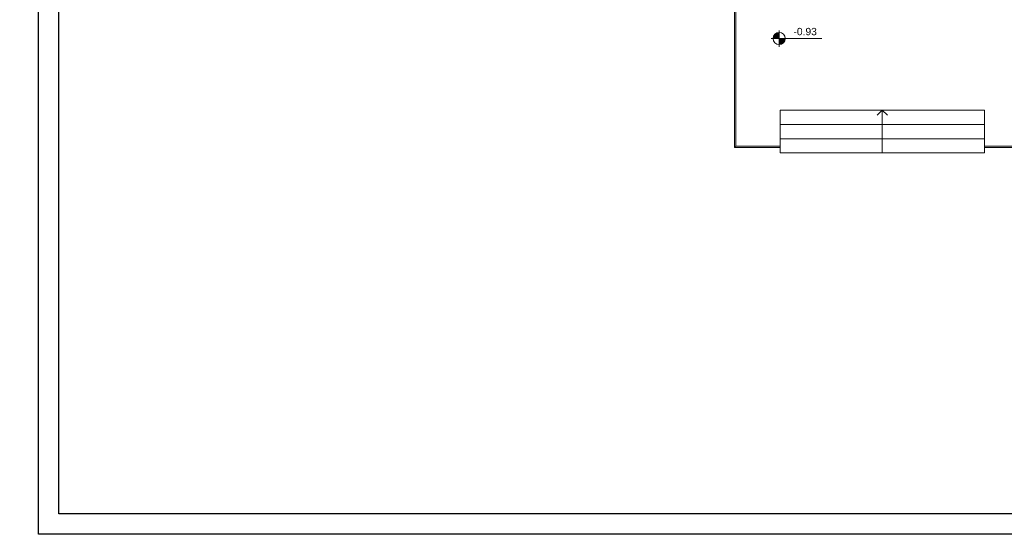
# Model space of a CAD drawing. Header units: inches. Extents: x -112469 to 885939, y -131046 to 286269.
# Tile 37 of 138: x -22730 to 1361, y -131046 to -118445. Entities that reach past the tile are written whole.
import ezdxf

# ---------------------------------------------------------------- set-up
doc = ezdxf.new("R2010")
doc.units = ezdxf.units.IN
doc.header["$MEASUREMENT"] = 0
doc.linetypes.add('Ponad', pattern=[0.396875, 0.238125, -0.15875])
for name, color, linetype, lineweight in [('A-FLOR', 251, 'Continuous', 9), ('A-FLOR-HRAL', 251, 'Continuous', 9), ('G-ANNO-DIMS', 251, 'Continuous', 9), ('S-STRS', 251, 'Continuous', 9), ('S-STRS-ANNO', 251, 'Continuous', 9)]:
    doc.layers.add(name, color=color, linetype=linetype, lineweight=lineweight)
doc.styles.add('Arial_2', font='arial.ttf', dxfattribs={"height": 10})
doc.styles.add('Arial_9', font='arial.ttf', dxfattribs={"height": 0.25})
doc.styles.add('Arial_B', font='arial.ttf', dxfattribs={"height": 0.25})

# ---------------------------------------------------------------- blocks, each defined once
blk = doc.blocks.new('Poręcz - Poręcz-564469-3_Poziom parteru')
at = {"layer": 'A-FLOR-HRAL'}
for p, q in [((16172.1, -10415.5), (16172.1, -10783.2)), ((16175.1, -10780.2), (16175.1, -10415.5)), ((16172.1, -10783.2), (16283.6, -10783.2)), ((16283.6, -10780.2), (16175.1, -10780.2)), ((16283.6, -10783.2), (16283.6, -10780.2))]:
    blk.add_line(p, q, dxfattribs=at)
blk.add_open_spline([(16172.1, -10783.2), (16172.1, -10783.2), (16172.1, -10783.2), (16172.2, -10783.1), (16172.3, -10783), (16172.4, -10782.9), (16172.5, -10782.8), (16172.6, -10782.8), (16172.7, -10782.6), (16172.8, -10782.5), (16173, -10782.4), (16173, -10782.3), (16173.1, -10782.2), (16173.2, -10782.1), (16173.3, -10782), (16173.4, -10781.9), (16173.5, -10781.8), (16173.6, -10781.7), (16173.7, -10781.6), (16173.8, -10781.5), (16173.9, -10781.4), (16174, -10781.3), (16174.1, -10781.2), (16174.2, -10781.1), (16174.3, -10781.1), (16174.4, -10781), (16174.5, -10780.9), (16174.6, -10780.8), (16174.7, -10780.7), (16174.8, -10780.6), (16174.8, -10780.5), (16174.9, -10780.4), (16175, -10780.3), (16175.1, -10780.2), (16175.1, -10780.2), (16175.1, -10780.2)], degree=3, knots=[0, 0, 0, 0, 0.083333, 0.125, 0.166667, 0.208333, 0.229167, 0.25, 0.291667, 0.333333, 0.354167, 0.375, 0.395833, 0.416667, 0.4375, 0.458333, 0.479167, 0.5, 0.520833, 0.541667, 0.5625, 0.583333, 0.604167, 0.625, 0.645833, 0.666667, 0.6875, 0.708333, 0.75, 0.770833, 0.791667, 0.833333, 0.875, 0.916667, 1, 1, 1, 1], dxfattribs=at)
blk = doc.blocks.new('Poręcz - Poręcz-564848-3_Poziom parteru')
at = {"layer": 'A-FLOR-HRAL'}
for p, q in [((16893.1, -10415.5), (16893.1, -10780.2)), ((16896.1, -10783.2), (16896.1, -10415.5)), ((16893.1, -10780.2), (16783.6, -10780.2)), ((16783.6, -10780.2), (16783.6, -10783.2)), ((16783.6, -10783.2), (16896.1, -10783.2))]:
    blk.add_line(p, q, dxfattribs=at)
blk.add_open_spline([(16896.1, -10783.2), (16896.1, -10783.2), (16896.1, -10783.2), (16896, -10783.1), (16895.9, -10783), (16895.8, -10782.9), (16895.8, -10782.8), (16895.7, -10782.8), (16895.5, -10782.6), (16895.4, -10782.5), (16895.3, -10782.4), (16895.2, -10782.3), (16895.1, -10782.2), (16895, -10782.1), (16894.9, -10782), (16894.8, -10781.9), (16894.7, -10781.8), (16894.6, -10781.7), (16894.5, -10781.6), (16894.4, -10781.5), (16894.3, -10781.4), (16894.2, -10781.3), (16894.1, -10781.2), (16894, -10781.1), (16894, -10781.1), (16893.9, -10781), (16893.8, -10780.9), (16893.7, -10780.8), (16893.6, -10780.7), (16893.5, -10780.6), (16893.4, -10780.5), (16893.3, -10780.4), (16893.2, -10780.3), (16893.1, -10780.2), (16893.1, -10780.2), (16893.1, -10780.2)], degree=3, knots=[0, 0, 0, 0, 0.083333, 0.125, 0.166667, 0.208333, 0.229167, 0.25, 0.291667, 0.333333, 0.354167, 0.375, 0.395833, 0.416667, 0.4375, 0.458333, 0.479167, 0.5, 0.520833, 0.541667, 0.5625, 0.583333, 0.604167, 0.625, 0.645833, 0.666667, 0.6875, 0.708333, 0.75, 0.770833, 0.791667, 0.833333, 0.875, 0.916667, 1, 1, 1, 1], dxfattribs=at)
blk = doc.blocks.new('piwnica')
at = {"layer": 'G-ANNO-DIMS'}
h = blk.add_hatch(color=251, dxfattribs=at)
edge = h.paths.add_edge_path()
edge.add_arc((8602.8, -2774.46), 150, 90, 180)
edge.add_line((8452.8, -2774.46), (8602.8, -2774.46))
edge.add_line((8602.8, -2774.46), (8602.8, -2624.46))
h = blk.add_hatch(color=251, dxfattribs=at)
edge = h.paths.add_edge_path()
edge.add_arc((8602.8, -2774.46), 150, 270, 360)
edge.add_line((8752.8, -2774.46), (8602.8, -2774.46))
edge.add_line((8602.8, -2774.46), (8602.8, -2924.46))
at = {"layer": 'A-FLOR', "color": 251}
for p, q in [((8626.09, -5412.25), (8626.09, -4877.25)), ((13626.09, -4877.25), (13626.09, -5412.25))]:
    blk.add_line(p, q, dxfattribs=at)
at = {"layer": 'G-ANNO-DIMS', "color": 251}
for p, q in [((8602.8, -2574.46), (8602.8, -2974.46)), ((8602.8, -2774.46), (8602.8, -2624.46)), ((8802.8, -2774.46), (8402.8, -2774.46)), ((8452.8, -2774.46), (8602.8, -2774.46)), ((8752.8, -2774.46), (8602.8, -2774.46)), ((8602.8, -2774.46), (8602.8, -2924.46)), ((8602.8, -2774.46), (8666.14, -2774.46)), ((8666.14, -2774.46), (9645.73, -2774.46))]:
    blk.add_line(p, q, dxfattribs=at)
for start, end in [(90, 180), (0, 90), (180, 270), (270, 0)]:
    blk.add_arc((8602.8, -2774.46), 150, start, end, dxfattribs=at)
at = {"layer": 'S-STRS', "color": 251}
for p, q in [((8626.09, -4527.25), (13626.09, -4527.25)), ((8626.09, -4877.25), (8626.09, -4527.25)), ((13626.09, -4877.25), (13626.09, -4527.25)), ((8626.09, -4877.25), (13626.09, -4877.25)), ((8626.09, -5227.25), (13626.09, -5227.25)), ((8626.09, -5577.25), (8626.09, -5442.25)), ((13626.09, -5577.25), (13626.09, -5442.25)), ((8626.09, -5577.25), (13626.09, -5577.25))]:
    blk.add_line(p, q, dxfattribs=at)
at = {"layer": 'S-STRS', "color": 251, "linetype": 'Ponad'}
for p, q in [((8626.09, -4877.25), (13626.09, -4877.25)), ((8626.09, -5227.25), (13626.09, -5227.25)), ((8626.09, -5577.25), (13626.09, -5577.25))]:
    blk.add_line(p, q, dxfattribs=at)
at = {"layer": 'S-STRS-ANNO', "color": 251}
for p, q in [((11126.09, -4527.25), (11001.09, -4652.25)), ((11126.09, -4877.25), (11126.09, -4527.25)), ((11126.09, -4527.25), (11251.09, -4652.25)), ((11126.09, -5227.25), (11126.09, -4877.25)), ((11126.09, -5577.25), (11126.09, -5227.25))]:
    blk.add_line(p, q, dxfattribs=at)
at = {"layer": 'A-FLOR-HRAL', "color": 251, "xscale": 10, "yscale": 10, "zscale": 10}
for name in ['Poręcz - Poręcz-564469-3_Poziom parteru', 'Poręcz - Poręcz-564848-3_Poziom parteru']:
    blk.add_blockref(name, (-154210.13, 102389.9), dxfattribs=at)
at = {"layer": 'G-ANNO-DIMS', "color": 251, "insert": (8951.65, -2513.75), "char_height": 180, "width": 542.0952, "attachment_point": 1, "line_spacing_factor": 0.941778, "style": 'Arial_2'}
blk.add_mtext('-0.93', dxfattribs=at)

msp = doc.modelspace()

# ---------------------------------------------------------------- block references
msp.add_blockref('piwnica', (-12750, -116132))

# ---------------------------------------------------------------- next in the draw order: linework, layer by layer
for points in [[(-22272, -89046), (52228, -89046), (52228, -131046), (-22272, -131046)], [(-21772, -89546), (51728, -89546), (51728, -130546), (-21772, -130546)]]:
    msp.add_lwpolyline(points, close=True)

# ---------------------------------------------------------------- next in the draw order: texts
at = {"char_height": 390, "attachment_point": 1}
for s, insert, width, style in [('\\pi1693.11987;FUNDACJA GRAMY Z TOBĄ', (-45247, -118766), 10779.21, 'Arial_B'), ('\\pi297.62855;UL. PIETRASZKI \\pi297.62855;15 25-822 KIELCE', (-42364, -119461), 4767.14, 'Arial_9')]:
    msp.add_mtext(s, dxfattribs=dict(at, insert=insert, width=width, style=style))

doc.saveas('drawing.dxf')
